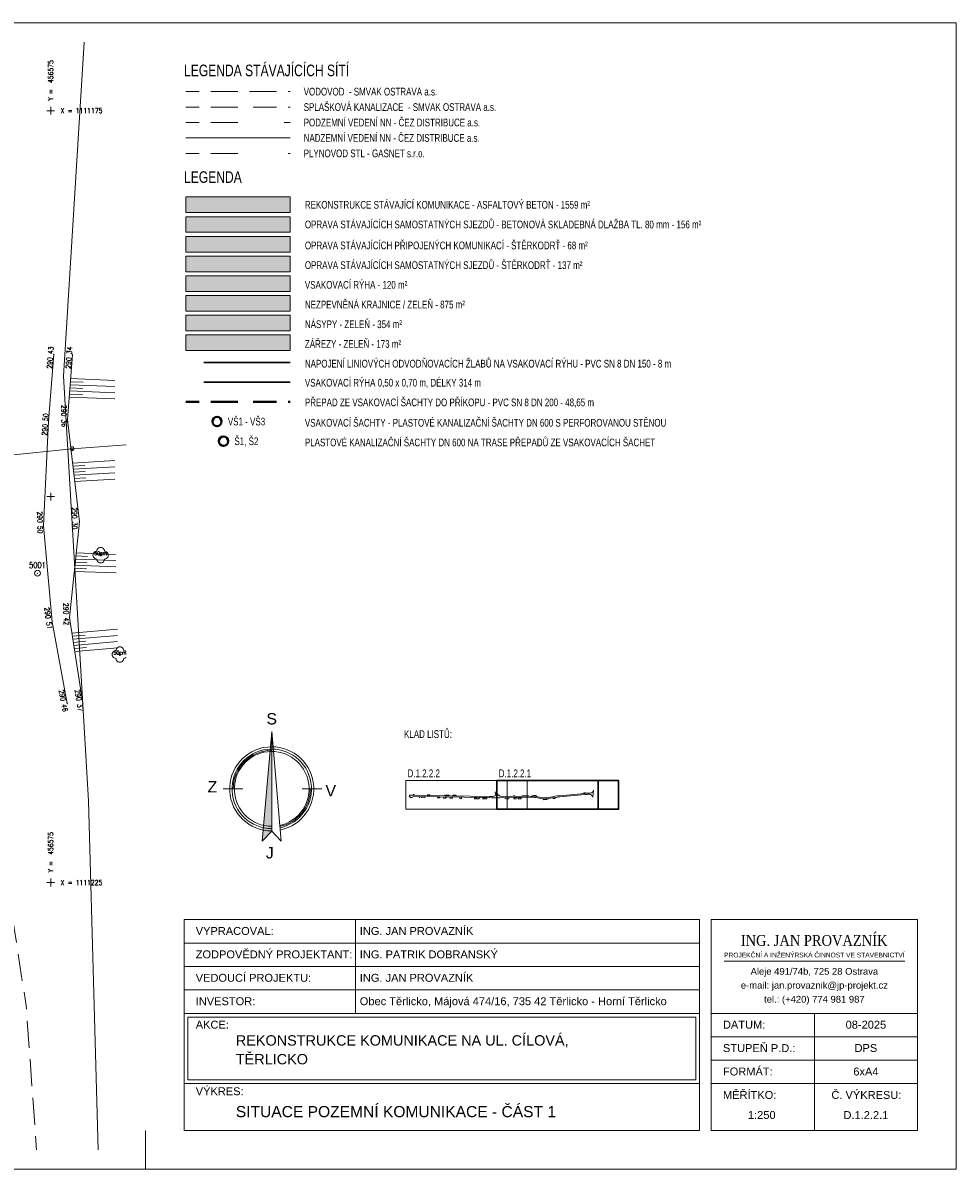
# Model space of a CAD drawing. Header units: metres. Extents: x -456831 to -456516, y -1111244 to -1111169.
# Tile 19 of 19: x -456577 to -456516, y -1111244 to -1111169. Entities that reach past the tile are written whole.
import ezdxf
from ezdxf.enums import TextEntityAlignment as Align

# ---------------------------------------------------------------- set-up
doc = ezdxf.new("R2010")
doc.units = ezdxf.units.M
doc.header["$MEASUREMENT"] = 0
for name, pattern in [('6.1622', [40, 3.5, -3, 7, -3, 3.5, 3.5, -3, 7, -3, 3.5]), ('6.2322', [40, 3.5, -3, 7, -4, 6, -3, 7, -3, 3.5]), ('6.2622', [40, 3.5, -3, 7, -4, 3, 3, -3, 7, -3, 3.5]), ('6.3222', [40, 3.5, -3, 7, -6.5, -6.5, 7, -3, 3.5]), ('6.6022', [39, 3.5, -3, 7, -6, -6, 7, -3, 3.5]), ('DGN Style 2', [9.312694, 5.587616, -3.725078])]:
    doc.linetypes.add(name, pattern=pattern)
doc.layers.get('0').update_dxf_attribs({"lineweight": 13})
for name, color, linetype, lineweight in [('GEODETICKE_BODY', 2, 'Continuous', 13), ('Hranice parcel', 9, 'Continuous', 13), ('IS_CEZ_NN_NADZ', 1, 'Continuous', 0), ('IS_SMVAK_VODA_TRASA', 5, '6.1622', 0), ('KOMUNIKACE', 7, 'Continuous', 13), ('KULTURA', 3, 'Continuous', 13), ('LEGENDA', 7, 'Continuous', 13), ('LEGENDA SÍTÍ', 7, 'Continuous', 13), ('RAMECEK', 7, 'Continuous', 0), ('RAZITKO', 7, 'Continuous', 0), ('SEVERKA', 7, 'Continuous', 13), ('SIT', 5, 'Continuous', 13), ('SITE_ELEKTRIKA', 7, 'Continuous', 13), ('SKRYTE_BODY', 7, 'Continuous', 0), ('SRAFY', 7, 'Continuous', 0), ('TEREN', 7, 'Continuous', 13), ('TEXTY_KULTURA', 3, 'Continuous', 13), ('VYSKY', 34, 'Continuous', 0), ('výkres', 7, 'Continuous', 0)]:
    doc.layers.add(name, color=color, linetype=linetype, lineweight=lineweight)
doc.styles.add('ARIAL', font='arial.ttf')
doc.styles.add('ITALICT', font='italict.shx', dxfattribs={"height": 0.2})
doc.styles.add('ROMANS', font='romans.shx')
doc.styles.add('Style-Arial', font='arial.ttf')
doc.styles.add('Style-Calibri', font='calibri.ttf')
doc.styles.add('Style-Garamond', font='GARABD.TTF')

# ---------------------------------------------------------------- blocks, each defined once
blk = doc.blocks.new('SIT')
at = {"color": 0, "linetype": 'ByBlock', "lineweight": -2}
for p, q in [((-1, 0), (1, 0)), ((0, 1), (0, -1))]:
    blk.add_line(p, q, dxfattribs=at)
blk = doc.blocks.new('SLOUPB')
at = {"color": 0, "linetype": 'ByBlock', "lineweight": -2}
blk.add_line((-0.5, 0), (0.5, 0), dxfattribs=at)
blk.add_circle((0, 0), 0.5, dxfattribs=at)
for radius in [0.35, 0.2]:
    blk.add_arc((0, 0), radius, 180, 0, dxfattribs=at)
blk = doc.blocks.new('STROM_LI')
at = {"color": 0, "linetype": 'ByBlock', "lineweight": -2}
blk.add_circle((0, 0), 0.2, dxfattribs=at)
for centre, start, end in [((-1, 0.000074), 89.998883, 270.001117), ((0.000019, 1.000148), 359.995762, 180.004238), ((-1, 0.000074), 359.995762, 0.004238), ((1.000039, 0.000074), 179.995762, 180.004238), ((1.000039, 0.000074), 269.998883, 90.001117), ((0.000019, -1), 179.995762, 0.004238)]:
    blk.add_arc(centre, 1, start, end, dxfattribs=at)
blk = doc.blocks.new('PB')
at = {"color": 0, "linetype": 'ByBlock', "lineweight": -2}
blk.add_circle((0, 0), 0.75, dxfattribs=at)
blk.add_point((0, 0), dxfattribs=at)

msp = doc.modelspace()

# ---------------------------------------------------------------- hatches: boundary and pattern name
at = {"layer": 'LEGENDA', "lineweight": 0}
for color, points in [(254, [(-456559.499, -1111181.602), (-456566.254, -1111181.602), (-456566.254, -1111180.59), (-456559.499, -1111180.59)]), (51, [(-456559.499, -1111182.878), (-456566.254, -1111182.878), (-456566.254, -1111181.866), (-456559.499, -1111181.866)]), (221, [(-456559.499, -1111184.155), (-456566.254, -1111184.155), (-456566.254, -1111183.143), (-456559.499, -1111183.143)]), (191, [(-456559.499, -1111185.431), (-456566.254, -1111185.431), (-456566.254, -1111184.42), (-456559.499, -1111184.42)]), (9, [(-456559.499, -1111186.708), (-456566.254, -1111186.708), (-456566.254, -1111185.696), (-456559.499, -1111185.696)]), (101, [(-456559.499, -1111187.984), (-456566.254, -1111187.984), (-456566.254, -1111186.973), (-456559.499, -1111186.973)]), (71, [(-456559.499, -1111189.261), (-456566.254, -1111189.261), (-456566.254, -1111188.249), (-456559.499, -1111188.249)]), (31, [(-456559.499, -1111190.537), (-456566.254, -1111190.537), (-456566.254, -1111189.526), (-456559.499, -1111189.526)])]:
    msp.add_hatch(color=color, dxfattribs=at).paths.add_polyline_path(points)

# ---------------------------------------------------------------- linework, layer by layer
at = {"layer": 'Hranice parcel', "ltscale": 0.25, "flags": 128}
msp.add_lwpolyline([(-456571.922, -1111242.314), (-456572.55, -1111219.71), (-456574.17, -1111192.2), (-456572.835, -1111170.564)], dxfattribs=at)
at = {"layer": 'IS_CEZ_NN_NADZ', "ltscale": 0.25}
msp.add_line((-456573.609, -1111196.902), (-456570.115, -1111196.642), dxfattribs=at)
msp.add_lwpolyline([(-456611.52, -1111200.793), (-456573.609, -1111196.902)], dxfattribs=at)
at = {"layer": 'IS_SMVAK_VODA_TRASA', "ltscale": 0.25}
msp.add_lwpolyline([(-456575.914, -1111242.314), (-456576.59, -1111232.97), (-456581.46, -1111201.45), (-456581.652, -1111200.39)], dxfattribs=at)
at = {"layer": 'KOMUNIKACE', "ltscale": 0.25}
for p, q in [((-456574.8, -1111190.781), (-456575.136, -1111195.108)), ((-456575.136, -1111195.108), (-456575.474, -1111201.9)), ((-456575.474, -1111201.9), (-456574.906, -1111208.12)), ((-456574.906, -1111208.12), (-456573.93, -1111213.406))]:
    msp.add_line(p, q, dxfattribs=at)
at = {"layer": 'KULTURA', "color": 3, "lineweight": 13, "ltscale": 0.25}
msp.add_circle((-456570.517, -1111210.234), 0.05, dxfattribs=at)
for centre, start, end in [((-456570.517, -1111209.984), 359.99576, 180.00424), ((-456570.767, -1111210.234), 89.99888, 270.00112), ((-456570.517, -1111210.484), 179.99576, 0.00424), ((-456570.767, -1111210.234), 359.99576, 0.00424), ((-456570.267, -1111210.234), 179.99576, 180.00424), ((-456570.267, -1111210.234), 52.61645, 90.00112), ((-456570.267, -1111210.234), 269.99888, 307.38355)]:
    msp.add_arc(centre, 0.25, start, end, dxfattribs=at)
at = {"layer": 'LEGENDA', "color": 1, "linetype": 'DGN Style 2', "lineweight": 30}
msp.add_line((-456559.499, -1111191.308), (-456566.254, -1111191.308), dxfattribs=at)
at = {"layer": 'LEGENDA', "color": 32, "linetype": 'DGN Style 2', "lineweight": 30}
msp.add_line((-456559.499, -1111192.585), (-456566.254, -1111192.585), dxfattribs=at)
at = {"layer": 'LEGENDA', "color": 32, "linetype": '6.2622', "lineweight": 40, "ltscale": 0.25}
msp.add_line((-456566.254, -1111193.861), (-456559.499, -1111193.861), dxfattribs=at)
at = {"layer": 'LEGENDA', "color": 1, "ltscale": 0.25}
for p, q in [((-456551.753, -1111219.438), (-456551.752, -1111219.341)), ((-456551.753, -1111219.438), (-456551.744, -1111219.439)), ((-456551.752, -1111219.341), (-456551.636, -1111219.351)), ((-456551.711, -1111219.484), (-456551.711, -1111219.477)), ((-456551.59, -1111219.487), (-456551.711, -1111219.484)), ((-456551.616, -1111219.352), (-456546.582, -1111219.427)), ((-456551.59, -1111219.487), (-456551.585, -1111219.48)), ((-456551.53, -1111219.292), (-456551.531, -1111219.354)), ((-456551.531, -1111219.35), (-456551.469, -1111219.351)), ((-456551.53, -1111219.292), (-456551.468, -1111219.293)), ((-456551.528, -1111219.292), (-456551.529, -1111219.35)), ((-456551.483, -1111219.429), (-456546.583, -1111219.502)), ((-456551.471, -1111219.293), (-456551.472, -1111219.351)), ((-456551.468, -1111219.293), (-456551.469, -1111219.355)), ((-456551.135, -1111219.496), (-456551.135, -1111219.435)), ((-456551.135, -1111219.496), (-456551.11, -1111219.497)), ((-456551.11, -1111219.497), (-456551.109, -1111219.435)), ((-456550.998, -1111219.499), (-456550.997, -1111219.437)), ((-456550.998, -1111219.499), (-456550.767, -1111219.504)), ((-456550.767, -1111219.504), (-456550.766, -1111219.44)), ((-456550.594, -1111219.31), (-456550.595, -1111219.368)), ((-456550.594, -1111219.31), (-456550.449, -1111219.313)), ((-456550.594, -1111219.364), (-456550.45, -1111219.366)), ((-456550.591, -1111219.31), (-456550.592, -1111219.364)), ((-456550.452, -1111219.313), (-456550.453, -1111219.366)), ((-456550.449, -1111219.313), (-456550.45, -1111219.37)), ((-456549.954, -1111219.521), (-456549.953, -1111219.452)), ((-456549.807, -1111219.524), (-456549.954, -1111219.521)), ((-456549.953, -1111219.456), (-456549.806, -1111219.458)), ((-456549.952, -1111219.521), (-456549.951, -1111219.456)), ((-456549.809, -1111219.523), (-456549.808, -1111219.458)), ((-456549.807, -1111219.524), (-456549.806, -1111219.454)), ((-456549.562, -1111219.529), (-456549.562, -1111219.508)), ((-456549.562, -1111219.529), (-456549.432, -1111219.531)), ((-456549.481, -1111219.336), (-456549.482, -1111219.384)), ((-456549.431, -1111219.336), (-456549.481, -1111219.336)), ((-456549.481, -1111219.38), (-456549.191, -1111219.385)), ((-456549.479, -1111219.336), (-456549.479, -1111219.381)), ((-456549.432, -1111219.531), (-456549.402, -1111219.532)), ((-456549.29, -1111219.338), (-456549.431, -1111219.336)), ((-456549.402, -1111219.532), (-456549.402, -1111219.51)), ((-456549.19, -1111219.339), (-456549.29, -1111219.338)), ((-456549.192, -1111219.339), (-456549.193, -1111219.385)), ((-456549.19, -1111219.339), (-456549.191, -1111219.389)), ((-456549.152, -1111219.537), (-456549.15, -1111219.464)), ((-456549.152, -1111219.537), (-456548.972, -1111219.541)), ((-456548.972, -1111219.541), (-456548.971, -1111219.467)), ((-456548.927, -1111219.343), (-456548.929, -1111219.347)), ((-456548.927, -1111219.343), (-456548.777, -1111219.346)), ((-456548.777, -1111219.346), (-456548.771, -1111219.357)), ((-456548.494, -1111219.551), (-456548.493, -1111219.474)), ((-456548.494, -1111219.551), (-456548.399, -1111219.553)), ((-456548.399, -1111219.553), (-456548.398, -1111219.475)), ((-456547.561, -1111219.569), (-456547.56, -1111219.488)), ((-456547.56, -1111219.492), (-456547.446, -1111219.493)), ((-456547.558, -1111219.569), (-456547.557, -1111219.492)), ((-456547.45, -1111219.571), (-456547.449, -1111219.493)), ((-456547.447, -1111219.571), (-456547.446, -1111219.49)), ((-456547.393, -1111219.574), (-456547.395, -1111219.536)), ((-456547.021, -1111219.581), (-456547.02, -1111219.496)), ((-456547.02, -1111219.5), (-456546.754, -1111219.504)), ((-456546.929, -1111219.583), (-456546.928, -1111219.501)), ((-456546.926, -1111219.583), (-456546.925, -1111219.501)), ((-456546.758, -1111219.587), (-456546.756, -1111219.504)), ((-456546.755, -1111219.587), (-456546.754, -1111219.5)), ((-456546.138, -1111219.136), (-456546.21, -1111219.15)), ((-456546.21, -1111219.15), (-456546.206, -1111219.174)), ((-456546.206, -1111219.174), (-456546.19, -1111219.25)), ((-456543.879, -1111219.481), (-456545.935, -1111219.504)), ((-456543.88, -1111219.406), (-456545.768, -1111219.427)), ((-456545.025, -1111219.38), (-456544.935, -1111219.379)), ((-456545.025, -1111219.38), (-456545.025, -1111219.419)), ((-456545, -1111219.581), (-456545.001, -1111219.493)), ((-456544.854, -1111219.496), (-456545.001, -1111219.497)), ((-456544.997, -1111219.581), (-456544.998, -1111219.497)), ((-456544.935, -1111219.379), (-456544.934, -1111219.418)), ((-456544.855, -1111219.579), (-456544.856, -1111219.496)), ((-456544.853, -1111219.579), (-456544.854, -1111219.492)), ((-456544.715, -1111219.576), (-456544.716, -1111219.49)), ((-456544.54, -1111219.492), (-456544.716, -1111219.494)), ((-456544.712, -1111219.576), (-456544.713, -1111219.494)), ((-456544.542, -1111219.573), (-456544.543, -1111219.492)), ((-456544.539, -1111219.573), (-456544.54, -1111219.488)), ((-456544.435, -1111219.387), (-456544.456, -1111219.409)), ((-456544.064, -1111219.404), (-456544.456, -1111219.409)), ((-456544.456, -1111219.409), (-456544.455, -1111219.412)), ((-456544.432, -1111219.387), (-456544.453, -1111219.409)), ((-456544.086, -1111219.383), (-456544.435, -1111219.387)), ((-456544.089, -1111219.383), (-456544.066, -1111219.404)), ((-456544.086, -1111219.383), (-456544.064, -1111219.404)), ((-456544.064, -1111219.404), (-456544.064, -1111219.408)), ((-456543.736, -1111219.372), (-456543.793, -1111219.403)), ((-456543.793, -1111219.403), (-456543.793, -1111219.407)), ((-456543.732, -1111219.372), (-456543.789, -1111219.403)), ((-456543.736, -1111219.372), (-456543.55, -1111219.37)), ((-456543.557, -1111219.425), (-456543.552, -1111219.37)), ((-456543.554, -1111219.425), (-456543.555, -1111219.429)), ((-456543.55, -1111219.37), (-456543.554, -1111219.425)), ((-456543.165, -1111219.582), (-456543.467, -1111219.52)), ((-456543.15, -1111219.508), (-456543.452, -1111219.447)), ((-456542.873, -1111219.509), (-456542.658, -1111219.468)), ((-456542.729, -1111219.558), (-456542.861, -1111219.624)), ((-456542.859, -1111219.583), (-456542.644, -1111219.541)), ((-456542.45, -1111219.561), (-456542.459, -1111219.508)), ((-456542.45, -1111219.561), (-456542.326, -1111219.553)), ((-456542.326, -1111219.553), (-456542.335, -1111219.489)), ((-456540.408, -1111219.228), (-456542.041, -1111219.379)), ((-456540.401, -1111219.303), (-456542.034, -1111219.454)), ((-456540.482, -1111219.191), (-456540.354, -1111219.18)), ((-456540.482, -1111219.191), (-456540.478, -1111219.235)), ((-456540.354, -1111219.18), (-456540.351, -1111219.223)), ((-456539.839, -1111219.016), (-456539.887, -1111219.48)), ((-456539.839, -1111219.016), (-456539.841, -1111219.028)), ((-456547.561, -1111219.569), (-456547.447, -1111219.571)), ((-456547.393, -1111219.574), (-456547.263, -1111219.576)), ((-456547.263, -1111219.576), (-456547.261, -1111219.568)), ((-456547.021, -1111219.581), (-456546.929, -1111219.583)), ((-456546.929, -1111219.583), (-456546.755, -1111219.587)), ((-456545.51, -1111219.588), (-456545.516, -1111219.579)), ((-456545.51, -1111219.588), (-456545.46, -1111219.587)), ((-456545.46, -1111219.587), (-456545.358, -1111219.586)), ((-456545.358, -1111219.586), (-456545.358, -1111219.571)), ((-456545, -1111219.581), (-456544.853, -1111219.579)), ((-456544.715, -1111219.576), (-456544.539, -1111219.573)), ((-456543.074, -1111219.644), (-456543.104, -1111219.592)), ((-456542.861, -1111219.624), (-456543.074, -1111219.644))]:
    msp.add_line(p, q, dxfattribs=at)
at = {"layer": 'LEGENDA', "color": 1, "lineweight": 13, "ltscale": 0.25}
for p, q in [((-456551.753, -1111219.438), (-456551.752, -1111219.341)), ((-456551.753, -1111219.438), (-456551.744, -1111219.439)), ((-456551.752, -1111219.341), (-456551.636, -1111219.351)), ((-456551.711, -1111219.484), (-456551.711, -1111219.477)), ((-456551.59, -1111219.487), (-456551.711, -1111219.484)), ((-456551.616, -1111219.352), (-456546.582, -1111219.427)), ((-456551.59, -1111219.487), (-456551.585, -1111219.48)), ((-456551.53, -1111219.292), (-456551.531, -1111219.354)), ((-456551.531, -1111219.35), (-456551.469, -1111219.351)), ((-456551.53, -1111219.292), (-456551.468, -1111219.293)), ((-456551.528, -1111219.292), (-456551.529, -1111219.35)), ((-456551.483, -1111219.429), (-456546.583, -1111219.502)), ((-456551.471, -1111219.293), (-456551.472, -1111219.351)), ((-456551.468, -1111219.293), (-456551.469, -1111219.355)), ((-456551.135, -1111219.496), (-456551.135, -1111219.435)), ((-456551.135, -1111219.496), (-456551.11, -1111219.497)), ((-456551.11, -1111219.497), (-456551.109, -1111219.435)), ((-456550.998, -1111219.499), (-456550.997, -1111219.437)), ((-456550.998, -1111219.499), (-456550.767, -1111219.504)), ((-456550.767, -1111219.504), (-456550.766, -1111219.44)), ((-456550.594, -1111219.31), (-456550.595, -1111219.368)), ((-456550.594, -1111219.31), (-456550.449, -1111219.313)), ((-456550.594, -1111219.364), (-456550.45, -1111219.366)), ((-456550.591, -1111219.31), (-456550.592, -1111219.364)), ((-456550.452, -1111219.313), (-456550.453, -1111219.366)), ((-456550.449, -1111219.313), (-456550.45, -1111219.37)), ((-456549.954, -1111219.521), (-456549.953, -1111219.452)), ((-456549.807, -1111219.524), (-456549.954, -1111219.521)), ((-456549.953, -1111219.456), (-456549.806, -1111219.458)), ((-456549.952, -1111219.521), (-456549.951, -1111219.456)), ((-456549.809, -1111219.523), (-456549.808, -1111219.458)), ((-456549.807, -1111219.524), (-456549.806, -1111219.454)), ((-456549.562, -1111219.529), (-456549.562, -1111219.508)), ((-456549.562, -1111219.529), (-456549.432, -1111219.531)), ((-456549.481, -1111219.336), (-456549.482, -1111219.384)), ((-456549.431, -1111219.336), (-456549.481, -1111219.336)), ((-456549.481, -1111219.38), (-456549.191, -1111219.385)), ((-456549.479, -1111219.336), (-456549.479, -1111219.381)), ((-456549.432, -1111219.531), (-456549.402, -1111219.532)), ((-456549.29, -1111219.338), (-456549.431, -1111219.336)), ((-456549.402, -1111219.532), (-456549.402, -1111219.51)), ((-456549.19, -1111219.339), (-456549.29, -1111219.338)), ((-456549.192, -1111219.339), (-456549.193, -1111219.385)), ((-456549.19, -1111219.339), (-456549.191, -1111219.389)), ((-456549.152, -1111219.537), (-456549.15, -1111219.464)), ((-456549.152, -1111219.537), (-456548.972, -1111219.541)), ((-456548.972, -1111219.541), (-456548.971, -1111219.467)), ((-456548.927, -1111219.343), (-456548.929, -1111219.347)), ((-456548.927, -1111219.343), (-456548.777, -1111219.346)), ((-456548.777, -1111219.346), (-456548.771, -1111219.357)), ((-456548.494, -1111219.551), (-456548.493, -1111219.474)), ((-456548.494, -1111219.551), (-456548.399, -1111219.553)), ((-456548.399, -1111219.553), (-456548.398, -1111219.475)), ((-456547.561, -1111219.569), (-456547.56, -1111219.488)), ((-456547.56, -1111219.492), (-456547.446, -1111219.493)), ((-456547.558, -1111219.569), (-456547.557, -1111219.492)), ((-456547.45, -1111219.571), (-456547.449, -1111219.493)), ((-456547.447, -1111219.571), (-456547.446, -1111219.49)), ((-456547.393, -1111219.574), (-456547.395, -1111219.536)), ((-456547.021, -1111219.581), (-456547.02, -1111219.496)), ((-456547.02, -1111219.5), (-456546.754, -1111219.504)), ((-456546.929, -1111219.583), (-456546.928, -1111219.501)), ((-456546.926, -1111219.583), (-456546.925, -1111219.501)), ((-456546.758, -1111219.587), (-456546.756, -1111219.504)), ((-456546.755, -1111219.587), (-456546.754, -1111219.5)), ((-456546.138, -1111219.136), (-456546.21, -1111219.15)), ((-456546.21, -1111219.15), (-456546.206, -1111219.174)), ((-456546.206, -1111219.174), (-456546.19, -1111219.25)), ((-456543.879, -1111219.481), (-456545.935, -1111219.504)), ((-456543.88, -1111219.406), (-456545.768, -1111219.427)), ((-456545.025, -1111219.38), (-456544.935, -1111219.379)), ((-456545.025, -1111219.38), (-456545.025, -1111219.419)), ((-456545, -1111219.581), (-456545.001, -1111219.493)), ((-456544.854, -1111219.496), (-456545.001, -1111219.497)), ((-456544.997, -1111219.581), (-456544.998, -1111219.497)), ((-456544.935, -1111219.379), (-456544.934, -1111219.418)), ((-456544.855, -1111219.579), (-456544.856, -1111219.496)), ((-456544.853, -1111219.579), (-456544.854, -1111219.492)), ((-456544.715, -1111219.576), (-456544.716, -1111219.49)), ((-456544.54, -1111219.492), (-456544.716, -1111219.494)), ((-456544.712, -1111219.576), (-456544.713, -1111219.494)), ((-456544.542, -1111219.573), (-456544.543, -1111219.492)), ((-456544.539, -1111219.573), (-456544.54, -1111219.488)), ((-456544.435, -1111219.387), (-456544.456, -1111219.409)), ((-456544.064, -1111219.404), (-456544.456, -1111219.409)), ((-456544.456, -1111219.409), (-456544.455, -1111219.412)), ((-456544.432, -1111219.387), (-456544.453, -1111219.409)), ((-456544.086, -1111219.383), (-456544.435, -1111219.387)), ((-456544.089, -1111219.383), (-456544.066, -1111219.404)), ((-456544.086, -1111219.383), (-456544.064, -1111219.404)), ((-456544.064, -1111219.404), (-456544.064, -1111219.408)), ((-456543.736, -1111219.372), (-456543.793, -1111219.403)), ((-456543.793, -1111219.403), (-456543.793, -1111219.407)), ((-456543.732, -1111219.372), (-456543.789, -1111219.403)), ((-456543.736, -1111219.372), (-456543.55, -1111219.37)), ((-456543.557, -1111219.425), (-456543.552, -1111219.37)), ((-456543.554, -1111219.425), (-456543.555, -1111219.429)), ((-456543.55, -1111219.37), (-456543.554, -1111219.425)), ((-456543.165, -1111219.582), (-456543.467, -1111219.52)), ((-456543.15, -1111219.508), (-456543.452, -1111219.447)), ((-456542.873, -1111219.509), (-456542.658, -1111219.468)), ((-456542.729, -1111219.558), (-456542.861, -1111219.624)), ((-456542.859, -1111219.583), (-456542.644, -1111219.541)), ((-456542.45, -1111219.561), (-456542.459, -1111219.508)), ((-456542.45, -1111219.561), (-456542.326, -1111219.553)), ((-456542.326, -1111219.553), (-456542.335, -1111219.489)), ((-456540.408, -1111219.228), (-456542.041, -1111219.379)), ((-456540.401, -1111219.303), (-456542.034, -1111219.454)), ((-456540.482, -1111219.191), (-456540.354, -1111219.18)), ((-456540.482, -1111219.191), (-456540.478, -1111219.235)), ((-456540.354, -1111219.18), (-456540.351, -1111219.223)), ((-456539.839, -1111219.016), (-456539.887, -1111219.48)), ((-456539.839, -1111219.016), (-456539.841, -1111219.028)), ((-456547.561, -1111219.569), (-456547.447, -1111219.571)), ((-456547.393, -1111219.574), (-456547.263, -1111219.576)), ((-456547.263, -1111219.576), (-456547.261, -1111219.568)), ((-456547.021, -1111219.581), (-456546.929, -1111219.583)), ((-456546.929, -1111219.583), (-456546.755, -1111219.587)), ((-456545.51, -1111219.588), (-456545.516, -1111219.579)), ((-456545.51, -1111219.588), (-456545.46, -1111219.587)), ((-456545.46, -1111219.587), (-456545.358, -1111219.586)), ((-456545.358, -1111219.586), (-456545.358, -1111219.571)), ((-456545, -1111219.581), (-456544.853, -1111219.579)), ((-456544.715, -1111219.576), (-456544.539, -1111219.573)), ((-456543.074, -1111219.644), (-456543.104, -1111219.592)), ((-456542.861, -1111219.624), (-456543.074, -1111219.644))]:
    msp.add_line(p, q, dxfattribs=at)
at = {"layer": 'LEGENDA', "color": 254, "lineweight": 0, "flags": 128}
msp.add_lwpolyline([(-456566.254, -1111181.602), (-456559.499, -1111181.602), (-456559.499, -1111180.59), (-456566.254, -1111180.59)], close=True, dxfattribs=at)
at = {"layer": 'LEGENDA', "color": 1, "lineweight": 13, "flags": 128}
for points in [[(-456566.254, -1111181.602), (-456559.499, -1111181.602), (-456559.499, -1111180.59), (-456566.254, -1111180.59)], [(-456566.254, -1111182.878), (-456559.499, -1111182.878), (-456559.499, -1111181.866), (-456566.254, -1111181.866)], [(-456566.254, -1111184.155), (-456559.499, -1111184.155), (-456559.499, -1111183.143), (-456566.254, -1111183.143)], [(-456566.254, -1111185.431), (-456559.499, -1111185.431), (-456559.499, -1111184.42), (-456566.254, -1111184.42)], [(-456566.254, -1111186.708), (-456559.499, -1111186.708), (-456559.499, -1111185.696), (-456566.254, -1111185.696)], [(-456566.254, -1111187.984), (-456559.499, -1111187.984), (-456559.499, -1111186.973), (-456566.254, -1111186.973)], [(-456566.254, -1111189.261), (-456559.499, -1111189.261), (-456559.499, -1111188.249), (-456566.254, -1111188.249)], [(-456566.254, -1111190.537), (-456559.499, -1111190.537), (-456559.499, -1111189.526), (-456566.254, -1111189.526)]]:
    msp.add_lwpolyline(points, close=True, dxfattribs=at)
at = {"layer": 'LEGENDA', "color": 51, "lineweight": 0, "flags": 128}
msp.add_lwpolyline([(-456566.254, -1111182.878), (-456559.499, -1111182.878), (-456559.499, -1111181.866), (-456566.254, -1111181.866)], close=True, dxfattribs=at)
at = {"layer": 'LEGENDA', "color": 221, "lineweight": 0, "flags": 128}
msp.add_lwpolyline([(-456566.254, -1111184.155), (-456559.499, -1111184.155), (-456559.499, -1111183.143), (-456566.254, -1111183.143)], close=True, dxfattribs=at)
at = {"layer": 'LEGENDA', "color": 191, "lineweight": 0, "flags": 128}
msp.add_lwpolyline([(-456566.254, -1111185.431), (-456559.499, -1111185.431), (-456559.499, -1111184.42), (-456566.254, -1111184.42)], close=True, dxfattribs=at)
at = {"layer": 'LEGENDA', "color": 9, "lineweight": 0, "flags": 128}
msp.add_lwpolyline([(-456566.254, -1111186.708), (-456559.499, -1111186.708), (-456559.499, -1111185.696), (-456566.254, -1111185.696)], close=True, dxfattribs=at)
at = {"layer": 'LEGENDA', "color": 101, "lineweight": 0, "flags": 128}
msp.add_lwpolyline([(-456566.254, -1111187.984), (-456559.499, -1111187.984), (-456559.499, -1111186.973), (-456566.254, -1111186.973)], close=True, dxfattribs=at)
at = {"layer": 'LEGENDA', "color": 71, "lineweight": 0, "flags": 128}
msp.add_lwpolyline([(-456566.254, -1111189.261), (-456559.499, -1111189.261), (-456559.499, -1111188.249), (-456566.254, -1111188.249)], close=True, dxfattribs=at)
at = {"layer": 'LEGENDA', "color": 31, "lineweight": 0, "flags": 128}
msp.add_lwpolyline([(-456566.254, -1111190.537), (-456559.499, -1111190.537), (-456559.499, -1111189.526), (-456566.254, -1111189.526)], close=True, dxfattribs=at)
at = {"layer": 'LEGENDA', "lineweight": 0, "ltscale": 0.25, "flags": 128}
for points in [[(-456552.008, -1111220.255), (-456544.133, -1111220.255), (-456544.133, -1111218.399), (-456552.008, -1111218.399)], [(-456545.445, -1111220.255), (-456544.133, -1111220.255), (-456544.133, -1111218.399), (-456545.445, -1111218.399)]]:
    msp.add_lwpolyline(points, close=True, dxfattribs=at)
at = {"layer": 'LEGENDA', "lineweight": 30, "ltscale": 0.25, "flags": 128}
for points in [[(-456546.101, -1111220.255), (-456538.226, -1111220.255), (-456538.226, -1111218.399), (-456546.101, -1111218.399)], [(-456539.539, -1111220.255), (-456538.226, -1111220.255), (-456538.226, -1111218.399), (-456539.539, -1111218.399)]]:
    msp.add_lwpolyline(points, close=True, dxfattribs=at)
at = {"layer": 'LEGENDA', "color": 32, "lineweight": 40, "ltscale": 0.25}
for centre in [(-456564.229, -1111195.138), (-456563.805, -1111196.414)]:
    msp.add_circle(centre, 0.3, dxfattribs=at)
at = {"layer": 'LEGENDA', "color": 1, "ltscale": 0.25}
for centre, radius, start, end in [((-456551.748, -1111219.476), 0.0375, 358.79335, 82.98868), ((-456551.485, -1111219.554), 0.125, 89.14705, 143.39424), ((-456549.612, -1111219.507), 0.05, 359.14705, 89.14705), ((-456548.705, -1111219.321), 0.075, 208.60812, 269.14705), ((-456547.445, -1111219.54), 0.05, 3.78597, 89.14705), ((-456546.337, -1111219.28), 0.15, 269.70791, 11.63787), ((-456545.773, -1111219.052), 0.375, 192.89504, 270.62929), ((-456545.675, -1111219.701), 0.2, 37.35376, 90.62929), ((-456543.858, -1111221.443), 2.038, 78.51209, 90.62929), ((-456543.858, -1111221.443), 1.963, 78.51209, 90.62929), ((-456543.858, -1111221.443), 2.041, 81.44331, 88.1721), ((-456541.461, -1111225.64), 6.288, 95.28978, 100.97435), ((-456541.461, -1111225.64), 6.213, 95.28978, 100.97435), ((-456539.829, -1111225.489), 6.288, 92.04764, 95.28978), ((-456539.829, -1111225.489), 6.213, 92.6972, 95.28978), ((-456540.061, -1111218.981), 0.225, 272.04764, 347.94574)]:
    msp.add_arc(centre, radius, start, end, dxfattribs=at)
at = {"layer": 'LEGENDA', "color": 1, "lineweight": 13, "ltscale": 0.25}
for centre, radius, start, end in [((-456551.748, -1111219.476), 0.0375, 358.79335, 82.98868), ((-456551.485, -1111219.554), 0.125, 89.14705, 143.39424), ((-456549.612, -1111219.507), 0.05, 359.14705, 89.14705), ((-456548.705, -1111219.321), 0.075, 208.60812, 269.14705), ((-456547.445, -1111219.54), 0.05, 3.78597, 89.14705), ((-456546.337, -1111219.28), 0.15, 269.70791, 11.63787), ((-456545.773, -1111219.052), 0.375, 192.89504, 270.62929), ((-456545.675, -1111219.701), 0.2, 37.35376, 90.62929), ((-456543.858, -1111221.443), 2.038, 78.51209, 90.62929), ((-456543.858, -1111221.443), 1.963, 78.51209, 90.62929), ((-456543.858, -1111221.443), 2.041, 81.44331, 88.1721), ((-456541.461, -1111225.64), 6.288, 95.28978, 100.97435), ((-456541.461, -1111225.64), 6.213, 95.28978, 100.97435), ((-456539.829, -1111225.489), 6.288, 92.04764, 95.28978), ((-456539.829, -1111225.489), 6.213, 92.6972, 95.28978), ((-456540.061, -1111218.981), 0.225, 272.04764, 347.94574)]:
    msp.add_arc(centre, radius, start, end, dxfattribs=at)
at = {"layer": 'LEGENDA', "color": 1, "ltscale": 0.25, "extrusion": (0, 0, -1)}
for centre, radius, start, end in [((456551.613, -1111219.102), 0.25, 270.85295, 275.26102), ((456549.352, -1111219.511), 0.05, 0.85295, 90.85295), ((456548.997, -1111219.316), 0.075, 204.23018, 270.85295), ((456547.164, -1111219.594), 0.1, 14.64982, 90.85295), ((456546.21, -1111194.468), 25.038, 269.37071, 270.85295), ((456546.21, -1111194.468), 24.963, 270.29209, 270.85295), ((456545.283, -1111219.572), 0.075, 0.53614, 89.37071), ((456543.009, -1111218.81), 0.713, 259.02565, 281.48791), ((456540.11, -1111219.508), 0.225, 87.3028, 172.91019), ((456543.009, -1111218.81), 0.788, 259.02565, 281.48791)]:
    msp.add_arc(centre, radius, start, end, dxfattribs=at)
at = {"layer": 'LEGENDA', "color": 1, "lineweight": 13, "ltscale": 0.25, "extrusion": (0, 0, -1)}
for centre, radius, start, end in [((456551.613, -1111219.102), 0.25, 270.85295, 275.26102), ((456549.352, -1111219.511), 0.05, 0.85295, 90.85295), ((456548.997, -1111219.316), 0.075, 204.23018, 270.85295), ((456547.164, -1111219.594), 0.1, 14.64982, 90.85295), ((456546.21, -1111194.468), 25.038, 269.37071, 270.85295), ((456546.21, -1111194.468), 24.963, 270.29209, 270.85295), ((456545.283, -1111219.572), 0.075, 0.53614, 89.37071), ((456543.009, -1111218.81), 0.713, 259.02565, 281.48791), ((456540.11, -1111219.508), 0.225, 87.3028, 172.91019), ((456543.009, -1111218.81), 0.788, 259.02565, 281.48791)]:
    msp.add_arc(centre, radius, start, end, dxfattribs=at)
at = {"layer": 'LEGENDA SÍTÍ', "color": 5, "linetype": '6.1622', "lineweight": 0, "ltscale": 0.25}
msp.add_line((-456566.254, -1111173.766), (-456559.499, -1111173.766), dxfattribs=at)
at = {"layer": 'LEGENDA SÍTÍ', "color": 32, "linetype": '6.2322', "lineweight": 0, "ltscale": 0.25}
msp.add_line((-456566.254, -1111174.766), (-456559.499, -1111174.766), dxfattribs=at)
at = {"layer": 'LEGENDA SÍTÍ', "color": 1, "linetype": '6.6022', "lineweight": 0, "ltscale": 0.25}
msp.add_line((-456566.254, -1111175.766), (-456559.499, -1111175.766), dxfattribs=at)
at = {"layer": 'LEGENDA SÍTÍ', "color": 1, "linetype": 'Continuous', "lineweight": 0, "ltscale": 0.25}
msp.add_line((-456566.254, -1111176.766), (-456559.499, -1111176.766), dxfattribs=at)
at = {"layer": 'LEGENDA SÍTÍ', "color": 3, "linetype": '6.3222', "lineweight": 0, "ltscale": 0.25}
msp.add_line((-456566.254, -1111177.766), (-456559.499, -1111177.766), dxfattribs=at)
at = {"layer": 'RAMECEK', "ltscale": 0.25}
msp.add_line((-456568.865, -1111243.564), (-456568.865, -1111241.064), dxfattribs=at)
at = {"layer": 'RAMECEK', "ltscale": 0.25, "flags": 128}
msp.add_lwpolyline([(-456831.365, -1111243.564), (-456516.365, -1111243.564), (-456516.365, -1111169.314), (-456831.365, -1111169.314)], close=True, dxfattribs=at)
at = {"layer": 'RAZITKO', "color": 7, "lineweight": 13, "ltscale": 0.0002}
for p, q in [((-456566.365, -1111227.406), (-456532.979, -1111227.406)), ((-456566.365, -1111233.476), (-456566.365, -1111227.406)), ((-456555.249, -1111227.406), (-456555.249, -1111233.476)), ((-456532.979, -1111233.476), (-456532.979, -1111227.406)), ((-456532.22, -1111227.406), (-456518.865, -1111227.406)), ((-456518.865, -1111241.064), (-456518.865, -1111227.406)), ((-456566.365, -1111228.924), (-456532.979, -1111228.924)), ((-456566.365, -1111230.441), (-456532.979, -1111230.441)), ((-456566.365, -1111231.959), (-456532.979, -1111231.959)), ((-456532.22, -1111241.064), (-456532.22, -1111231.989)), ((-456566.365, -1111233.476), (-456532.979, -1111233.476)), ((-456566.365, -1111233.476), (-456566.365, -1111238.029)), ((-456532.979, -1111233.476), (-456532.979, -1111238.029)), ((-456532.22, -1111233.476), (-456518.865, -1111233.476)), ((-456525.543, -1111241.064), (-456525.543, -1111233.476)), ((-456566.126, -1111233.716), (-456533.218, -1111233.716)), ((-456566.126, -1111233.716), (-456566.126, -1111237.79)), ((-456533.218, -1111233.716), (-456533.218, -1111237.79)), ((-456532.22, -1111234.994), (-456518.865, -1111234.994)), ((-456532.22, -1111236.512), (-456518.865, -1111236.512)), ((-456566.365, -1111241.064), (-456566.365, -1111238.029)), ((-456566.365, -1111238.029), (-456532.979, -1111238.029)), ((-456566.126, -1111237.79), (-456533.218, -1111237.79)), ((-456532.979, -1111241.064), (-456532.979, -1111238.029)), ((-456532.22, -1111238.029), (-456518.865, -1111238.029)), ((-456566.365, -1111241.064), (-456532.979, -1111241.064)), ((-456532.22, -1111241.064), (-456518.865, -1111241.064)), ((-456532.22, -1111241.064), (-456518.865, -1111241.064))]:
    msp.add_line(p, q, dxfattribs=at)
at = {"layer": 'RAZITKO', "color": 5, "ltscale": 0.25}
msp.add_line((-456531.388, -1111230.1), (-456519.693, -1111230.1), dxfattribs=at)
at = {"layer": 'RAZITKO', "color": 7, "lineweight": 13, "ltscale": 0.25, "flags": 128}
msp.add_lwpolyline([(-456532.22, -1111227.406), (-456518.865, -1111227.406), (-456518.865, -1111233.476), (-456532.22, -1111233.476)], close=True, dxfattribs=at)
at = {"layer": 'SEVERKA', "ltscale": 0.2}
for p, q in [((-456560.686, -1111215.214), (-456561.304, -1111222.324)), ((-456560.686, -1111221.669), (-456560.686, -1111215.214)), ((-456560.686, -1111215.214), (-456560.068, -1111222.324)), ((-456560.686, -1111221.669), (-456560.686, -1111215.214)), ((-456562.557, -1111218.933), (-456563.83, -1111218.933)), ((-456557.434, -1111218.933), (-456558.707, -1111218.933)), ((-456561.304, -1111222.324), (-456560.686, -1111221.669)), ((-456560.068, -1111222.324), (-456560.686, -1111221.669))]:
    msp.add_line(p, q, dxfattribs=at)
at = {"layer": 'SEVERKA', "ltscale": 0.2, "flags": 128}
msp.add_lwpolyline([(-456561.304, -1111222.324), (-456560.686, -1111221.669), (-456560.686, -1111215.214)], close=True, dxfattribs=at)
at = {"layer": 'SEVERKA', "ltscale": 0.2}
for radius, start, end in [(2.724, 281.75151, 270), (2.573, 282.15257, 270), (2.496, 90, 180), (2.422, 282.60418, 270), (2.496, 282.37461, 360)]:
    msp.add_arc((-456560.686, -1111218.933), radius, start, end, dxfattribs=at)
at = {"layer": 'SEVERKA', "ltscale": 0.2, "extrusion": (0, 0, -1)}
msp.add_solid([(456561.304, -1111222.324), (456560.686, -1111221.669), (456560.686, -1111215.214)], dxfattribs=at)
at = {"layer": 'SKRYTE_BODY', "ltscale": 0.25}
for p in [(-456574.8, -1111190.781), (-456573.589, -1111190.794), (-456573.918, -1111195.002), (-456575.136, -1111195.108), (-456573.137, -1111201.636), (-456575.474, -1111201.9), (-456574.906, -1111208.12), (-456573.777, -1111207.828), (-456573.93, -1111213.406), (-456572.921, -1111213.4)]:
    msp.add_point(p, dxfattribs=at)
at = {"layer": 'SRAFY', "ltscale": 0.25}
for p, q in [((-456573.742, -1111192.756), (-456570.841, -1111192.875)), ((-456573.727, -1111192.556), (-456572.898, -1111192.59)), ((-456573.711, -1111192.357), (-456570.839, -1111192.475)), ((-456573.805, -1111193.554), (-456570.844, -1111193.676)), ((-456573.789, -1111193.354), (-456572.943, -1111193.389)), ((-456573.774, -1111193.155), (-456570.843, -1111193.275)), ((-456573.758, -1111192.955), (-456572.921, -1111192.99)), ((-456573.586, -1111197.824), (-456570.855, -1111197.662)), ((-456573.562, -1111198.023), (-456572.795, -1111197.977)), ((-456573.539, -1111198.222), (-456570.854, -1111198.062)), ((-456573.516, -1111198.421), (-456572.762, -1111198.376)), ((-456573.492, -1111198.62), (-456570.853, -1111198.463)), ((-456573.469, -1111198.819), (-456572.728, -1111198.775)), ((-456573.445, -1111199.018), (-456570.853, -1111198.864)), ((-456573.365, -1111203.846), (-456572.624, -1111203.875)), ((-456573.345, -1111203.646), (-456570.799, -1111203.747)), ((-456573.448, -1111204.643), (-456572.677, -1111204.673)), ((-456573.427, -1111204.444), (-456570.78, -1111204.548)), ((-456573.407, -1111204.244), (-456572.65, -1111204.274)), ((-456573.386, -1111204.045), (-456570.789, -1111204.147)), ((-456573.468, -1111204.842), (-456570.77, -1111204.949)), ((-456573.62, -1111208.849), (-456570.682, -1111208.589)), ((-456573.59, -1111209.047), (-456572.765, -1111208.974)), ((-456573.559, -1111209.245), (-456570.672, -1111208.99)), ((-456573.529, -1111209.444), (-456572.719, -1111209.372)), ((-456573.498, -1111209.642), (-456570.663, -1111209.391)), ((-456573.468, -1111209.84), (-456572.672, -1111209.769)), ((-456573.438, -1111210.038), (-456570.653, -1111209.791))]:
    msp.add_line(p, q, dxfattribs=at)
at = {"layer": 'TEREN', "ltscale": 0.25}
for p, q in [((-456573.589, -1111190.794), (-456573.918, -1111195.002)), ((-456573.918, -1111195.002), (-456573.137, -1111201.636)), ((-456573.137, -1111201.636), (-456573.777, -1111207.828)), ((-456573.777, -1111207.828), (-456572.921, -1111213.4))]:
    msp.add_line(p, q, dxfattribs=at)

# ---------------------------------------------------------------- block references
at = {"layer": 'GEODETICKE_BODY', "ltscale": 0.25, "xscale": 0.25, "yscale": 0.25, "zscale": 0.25}
msp.add_blockref('PB', (-456575.856, -1111204.964), dxfattribs=at)
at = {"layer": 'KULTURA', "ltscale": 0.25, "xscale": 0.25, "yscale": 0.25, "zscale": 0.25}
msp.add_blockref('STROM_LI', (-456571.767, -1111203.793), dxfattribs=at)
at = {"layer": 'SIT', "ltscale": 0.25, "xscale": 0.25, "yscale": 0.25, "zscale": 0.25}
for p in [(-456575, -1111175), (-456575, -1111200), (-456575, -1111225)]:
    msp.add_blockref('SIT', p, dxfattribs=at)
at = {"layer": 'SITE_ELEKTRIKA', "ltscale": 0.25, "xscale": 0.25, "yscale": 0.25, "zscale": 0.25}
msp.add_blockref('SLOUPB', (-456573.609, -1111196.902), dxfattribs=at)

# ---------------------------------------------------------------- texts
at = {"layer": 'GEODETICKE_BODY', "style": 'ROMANS', "width": 0.8}
msp.add_text('5001', height=0.375, dxfattribs=at).set_placement((-456575.856, -1111204.626), align=Align.CENTER)
at = {"layer": 'LEGENDA', "style": 'Style-Arial', "width": 0.746667}
msp.add_text('LEGENDA', height=0.75, rotation=360, dxfattribs=at).set_placement((-456566.365, -1111178.925), align=Align.TOP_LEFT)
at = {"layer": 'LEGENDA', "style": 'Style-Arial', "width": 0.74}
for s, p in [('REKONSTRUKCE STÁVAJÍCÍ KOMUNIKACE - ASFALTOVÝ BETON - 1559 m²', (-456558.537, -1111181.096)), ('OPRAVA STÁVAJÍCÍCH SAMOSTATNÝCH SJEZDŮ - BETONOVÁ SKLADEBNÁ DLAŽBA TL. 80 mm - 156 m²', (-456558.537, -1111182.372))]:
    msp.add_text(s, height=0.5, rotation=360, dxfattribs=at).set_placement(p, align=Align.MIDDLE_LEFT)
at = {"layer": 'LEGENDA', "color": 32, "lineweight": 40, "style": 'Style-Arial', "width": 0.74}
for s, p in [('VŠ1 - VŠ3', (-456563.524, -1111195.138)), ('Š1, Š2', (-456563.1, -1111196.414))]:
    msp.add_text(s, height=0.5, dxfattribs=at).set_placement(p, align=Align.MIDDLE_LEFT)
at = {"layer": 'LEGENDA', "char_height": 0.5, "attachment_point": 4, "rotation": 359.99999, "line_spacing_factor": 0.6, "style": 'ITALICT'}
for s, insert in [('\\fArial|b0|i0|c238238|p39;\\H1x;\\W0.74;OPRAVA STÁVAJÍCÍCH PŘIPOJENÝCH KOMUNIKACÍ - ŠTĚRKODRŤ - 68 m²', (-456558.537, -1111183.732)), ('\\fArial|b0|i0|c238238|p39;\\H1x;\\W0.74;OPRAVA STÁVAJÍCÍCH SAMOSTATNÝCH SJEZDŮ - ŠTĚRKODRŤ - 137 m²', (-456558.537, -1111185.009)), ('\\fArial|b0|i0|c238238|p39;\\H1x;\\W0.74;VSAKOVACÍ RÝHA - 120 m²', (-456558.537, -1111186.285)), ('\\fArial|b0|i0|c238238|p39;\\H1x;\\W0.74;NEZPEVNĚNÁ KRAJNICE / ZELEŇ - 875 m²', (-456558.537, -1111187.562)), ('\\fArial|b0|i0|c238238|p39;\\H1x;\\W0.74;NÁSYPY - ZELEŇ - 354 m²', (-456558.537, -1111188.838)), ('\\fArial|b0|i0|c238238|p39;\\H1x;\\W0.74;ZÁŘEZY - ZELEŇ - 173 m²', (-456558.537, -1111190.115)), ('\\fArial|b0|i0|c238238|p39;\\H1x;\\W0.74;NAPOJENÍ LINIOVÝCH ODVODŇOVACÍCH ŽLABŮ NA VSAKOVACÍ RÝHU - PVC SN 8 DN 150 - 8 m', (-456558.537, -1111191.391)), ('\\fArial|b0|i0|c238238|p39;\\H1x;\\W0.74;VSAKOVACÍ RÝHA 0,50 x 0,70 m, DÉLKY 314 m', (-456558.537, -1111192.668)), ('\\fArial|b0|i0|c238238|p39;\\H1x;\\W0.74;PŘEPAD ZE VSAKOVACÍ ŠACHTY DO PŘÍKOPU - PVC SN 8 DN 200 - 48,65 m', (-456558.537, -1111193.944)), ('\\fArial|b0|i0|c238238|p39;\\H1x;\\W0.74;VSAKOVACÍ ŠACHTY - PLASTOVÉ KANALIZAČNÍ ŠACHTY DN 600 S PERFOROVANOU STĚNOU', (-456558.537, -1111195.221)), ('\\fArial|b0|i0|c238238|p39;\\H1x;\\W0.74;PLASTOVÉ KANALIZAČNÍ ŠACHTY DN 600 NA TRASE PŘEPADŮ ZE VSAKOVACÍCH ŠACHET', (-456558.537, -1111196.497)), ('\\fArial|b0|i0|c238238|p39;\\H1x;\\W0.74;KLAD LISTŮ:', (-456552.116, -1111215.388)), ('\\fArial|b0|i0|c238238|p39;\\H1x;\\W0.74;D.1.2.2.2', (-456551.888, -1111217.926)), ('\\fArial|b0|i0|c238238|p39;\\H1x;\\W0.74;D.1.2.2.1', (-456545.982, -1111217.926))]:
    msp.add_mtext(s, dxfattribs=dict(at, insert=insert))
at = {"layer": 'LEGENDA SÍTÍ', "style": 'Style-Arial', "width": 0.746667}
msp.add_text('LEGENDA STÁVAJÍCÍCH SÍTÍ', height=0.75, rotation=360, dxfattribs=at).set_placement((-456566.365, -1111172.016), align=Align.TOP_LEFT)
at = {"layer": 'LEGENDA SÍTÍ', "style": 'Style-Arial', "width": 0.74}
for s, p in [('VODOVOD  - SMVAK OSTRAVA a.s.', (-456558.615, -1111173.766)), ('SPLAŠKOVÁ KANALIZACE  - SMVAK OSTRAVA a.s.', (-456558.615, -1111174.766)), ('PODZEMNÍ VEDENÍ NN - ČEZ DISTRIBUCE a.s.', (-456558.615, -1111175.766)), ('NADZEMNÍ VEDENÍ NN - ČEZ DISTRIBUCE a.s.', (-456558.615, -1111176.766)), ('PLYNOVOD STL - GASNET s.r.o.', (-456558.615, -1111177.766))]:
    msp.add_text(s, height=0.5, rotation=360, dxfattribs=at).set_placement(p, align=Align.MIDDLE_LEFT)
at = {"layer": 'RAZITKO', "color": 7, "lineweight": 13}
for s, height, style, p in [('ING. JAN PROVAZNÍK', 0.51218, 'Style-Arial', (-456554.982, -1111228.395)), ('VYPRACOVAL:', 0.51218, 'Style-Arial', (-456565.607, -1111228.395)), ('ZODPOVĚDNÝ PROJEKTANT:', 0.51218, 'ARIAL', (-456565.607, -1111229.912)), ('ING. PATRIK DOBRANSKÝ', 0.51218, 'ARIAL', (-456554.982, -1111229.912)), ('VEDOUCÍ PROJEKTU:', 0.51218, 'Style-Arial', (-456565.607, -1111231.43)), ('ING. JAN PROVAZNÍK', 0.51218, 'ARIAL', (-456554.982, -1111231.43)), ('INVESTOR:', 0.5122, 'Style-Arial', (-456565.607, -1111232.947)), ('AKCE:', 0.5122, 'Style-Arial', (-456565.607, -1111234.465)), ('DATUM:', 0.5122, 'Style-Arial', (-456531.462, -1111234.465)), ('STUPEŇ P.D.:', 0.51218, 'Style-Arial', (-456531.462, -1111235.983)), ('FORMÁT:', 0.5122, 'Style-Arial', (-456531.462, -1111237.5)), ('VÝKRES:', 0.5122, 'Style-Arial', (-456565.607, -1111238.779)), ('MĚŘÍTKO:', 0.5122, 'Style-Arial', (-456531.462, -1111239.018))]:
    msp.add_text(s, height=height, dxfattribs=dict(at, style=style)).set_placement(p)
at = {"layer": 'RAZITKO', "color": 7, "linetype": 'Continuous', "lineweight": 13, "style": 'Style-Garamond'}
msp.add_text('ING. JAN PROVAZNÍK', height=0.70477, dxfattribs=at).set_placement((-456525.559, -1111228.402), align=Align.TOP_CENTER)
at = {"layer": 'RAZITKO', "lineweight": 13, "style": 'ARIAL'}
msp.add_text('Obec Těrlicko, Májová 474/16, 735 42 Těrlicko - Horní Těrlicko', height=0.51218, dxfattribs=at).set_placement((-456554.982, -1111232.947))
at = {"layer": 'RAZITKO', "color": 7, "lineweight": 13, "style": 'Style-Arial'}
msp.add_text('Č. VÝKRESU:', height=0.51218, dxfattribs=at).set_placement((-456522.173, -1111239.018), align=Align.CENTER)
at = {"layer": 'RAZITKO', "color": 7, "linetype": 'Continuous', "lineweight": 13, "attachment_point": 2, "line_spacing_factor": 1.008048, "style": 'Style-Calibri'}
for s, insert, char_height in [('\\fArial|b0|i0|c238238|p39;PROJEKČNÍ A INŽENÝRSKÁ ČINNOST VE STAVEBNICTVÍ', (-456525.541, -1111229.544), 0.30743), ('\\fArial|b0|i0|c238238|p39;Aleje 491/74b, 725 28 Ostrava', (-456525.541, -1111230.537), 0.43791), ('\\fArial|b0|i0|c238238|p39;e-mail: jan.provaznik@jp-projekt.cz', (-456525.541, -1111231.44), 0.43791), ('\\fArial|b0|i0|c238238|p39;tel.: (+420) 774 981 987', (-456525.541, -1111232.344), 0.43791)]:
    msp.add_mtext(s, dxfattribs=dict(at, insert=insert, char_height=char_height))
at = {"layer": 'RAZITKO', "color": 0, "lineweight": 13, "insert": (-456522.204, -1111234.474), "char_height": 0.5122, "width": 6.67732, "attachment_point": 8, "rotation": 0, "style": 'ARIAL'}
msp.add_mtext('08-2025', dxfattribs=at)
at = {"layer": 'RAZITKO', "lineweight": 13, "insert": (-456522.204, -1111235.983), "char_height": 0.5122, "width": 6.67732, "attachment_point": 8, "rotation": 0, "line_spacing_factor": 0.72, "style": 'ARIAL'}
msp.add_mtext('DPS', dxfattribs=at)
at = {"layer": 'RAZITKO', "lineweight": 13, "char_height": 0.5122, "width": 6.67732, "attachment_point": 8, "style": 'ARIAL'}
for s, insert in [('6xA4', (-456522.204, -1111237.509)), ('D.1.2.2.1', (-456522.204, -1111240.322))]:
    msp.add_mtext(s, dxfattribs=dict(at, insert=insert))
at = {"layer": 'RAZITKO', "color": 7, "lineweight": 13, "insert": (-456528.949, -1111240.323), "char_height": 0.5122, "width": 6.67732, "attachment_point": 8, "style": 'ARIAL'}
msp.add_mtext('1:250', dxfattribs=at)
at = {"layer": 'SEVERKA', "style": 'ARIAL', "width": 1}
for s, rotation, oblique, p in [('S', 0.19179, 360, (-456561.025, -1111214.763)), ('Z', 359.25527, 0, (-456564.845, -1111219.161)), ('V', 359.25527, 0, (-456557.212, -1111219.415)), ('J', 359.80679, 360, (-456561.069, -1111223.443))]:
    msp.add_text(s, height=0.735, rotation=rotation, dxfattribs=dict(at, oblique=oblique)).set_placement(p)
at = {"layer": 'SIT', "style": 'ROMANS', "width": 0.8}
for p in [(-456574.838, -1111174.35), (-456574.838, -1111224.35)]:
    msp.add_text('Y =  456575', height=0.325, rotation=90, dxfattribs=at).set_placement(p)
for s, p in [('X = 1111175', (-456574.35, -1111175.163)), ('X = 1111225', (-456574.35, -1111225.163))]:
    msp.add_text(s, height=0.325, dxfattribs=at).set_placement(p)
at = {"layer": 'TEXTY_KULTURA', "style": 'ROMANS', "width": 0.8}
for p in [(-456571.767, -1111203.793), (-456570.517, -1111210.234)]:
    msp.add_text('50cm', height=0.245, dxfattribs=at).set_placement(p, align=Align.CENTER)
at = {"layer": 'VYSKY', "style": 'ROMANS', "width": 0.8}
for s, rotation, p in [('290 43 ', 85.55978, (-456574.86, -1111190.907)), ('290 34 ', 85.52946, (-456573.648, -1111190.914)), ('290 50 ', 86.35542, (-456575.194, -1111195.235)), ('290 36 ', 271.1219, (-456574.295, -1111194.879)), ('290 30 ', 270.40663, (-456573.613, -1111201.509)), ('290 50 ', 271.18437, (-456575.852, -1111201.778)), ('290 51 ', 277.83944, (-456575.3, -1111208.006)), ('290 42 ', 271.41635, (-456574.155, -1111207.707)), ('290 46 ', 280.4612, (-456574.322, -1111213.346)), ('290 37 ', 278.7338, (-456573.311, -1111213.328))]:
    msp.add_text(s, height=0.325, rotation=rotation, dxfattribs=at).set_placement(p, align=Align.CENTER)
at = {"layer": 'výkres', "lineweight": 13, "style": 'ARIAL'}
for s, height, p in [('REKONSTRUKCE KOMUNIKACE NA UL. CÍLOVÁ,', 0.66913, (-456563.011, -1111235.563)), ('TĚRLICKO', 0.6691, (-456563.011, -1111236.779))]:
    msp.add_text(s, height=height, dxfattribs=at).set_placement(p)
msp.add_text('SITUACE POZEMNÍ KOMUNIKACE - ČÁST 1', height=0.72222, rotation=360, dxfattribs=at).set_placement((-456563.011, -1111240.203))

doc.saveas('drawing.dxf')
